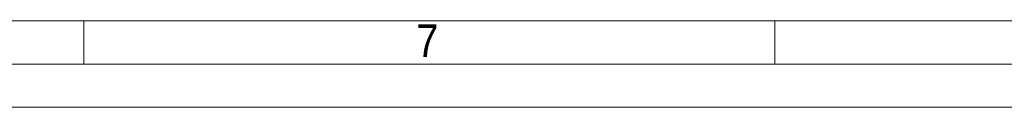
# Model space of a CAD drawing. Header units: millimetres. Extents: x 10 to 831, y 10 to 584.
# Tile 21 of 31: x 493 to 607, y 10 to 20. Entities that reach past the tile are written whole.
import ezdxf

# ---------------------------------------------------------------- set-up
doc = ezdxf.new("R2010")
doc.units = ezdxf.units.MM
doc.linetypes.add('SLD-Solido', pattern=[0])
doc.styles.add('SLDTEXTSTYLE3', font='GOTHIC.TTF', dxfattribs={"width": 0.913})

msp = doc.modelspace()

# ---------------------------------------------------------------- linework, layer by layer
at = {"color": 7, "linetype": 'SLD-Solido', "lineweight": 15}
msp.add_line((20, 20), (821, 20), dxfattribs=at)
at = {"color": 7, "linetype": 'SLD-Solido', "lineweight": 0}
for p, q in [((500, 20), (500, 15)), ((580, 20), (580, 15)), ((15, 15), (826, 15)), ((10, 10), (831, 10))]:
    msp.add_line(p, q, dxfattribs=at)

# ---------------------------------------------------------------- texts
at = {"color": 7, "linetype": 'Continuous', "lineweight": 0, "insert": (538.507, 19.579), "char_height": 3.762, "attachment_point": 1, "style": 'SLDTEXTSTYLE3'}
msp.add_mtext('7', dxfattribs=at)

doc.saveas('drawing.dxf')
